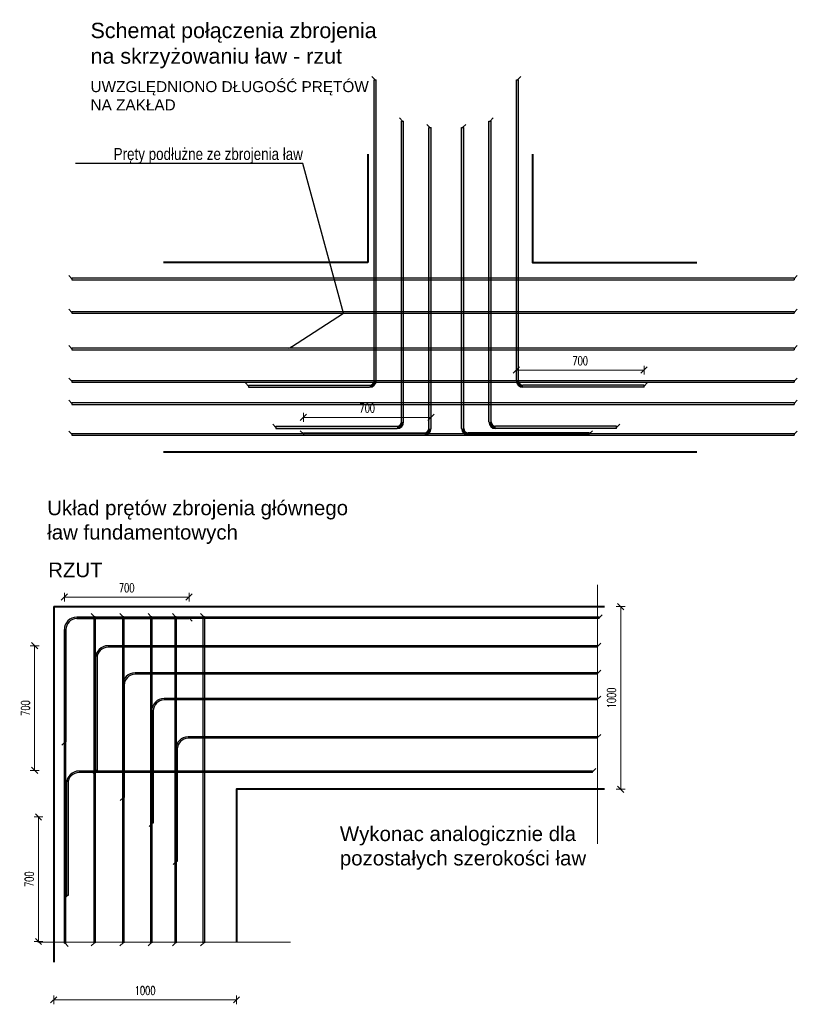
# Model space of a CAD drawing. Extents: x -274995 to 107519, y -337635 to 244261.
# Tile 48 of 49: x 101635 to 105890, y -27326 to -21936. Entities that reach past the tile are written whole.
import ezdxf
from ezdxf import colors
from ezdxf.entities.mleader import LeaderData, LeaderLine
from ezdxf.math import Vec2, Vec3

# ---------------------------------------------------------------- set-up
doc = ezdxf.new("R2010")
doc.units = 0
doc.header["$LTSCALE"] = 10
doc.header["$MEASUREMENT"] = 0
doc.linetypes.add('HIDDEN', pattern=[0.375, 0.25, -0.125])
for name, color, linetype, lineweight in [('P-Opis', 1, 'Continuous', 18), ('P-Przerywana', 13, 'HIDDEN', 9), ('P-Wymiar', 254, 'Continuous', 9), ('RCAD_deskowanie', 3, 'Continuous', 40)]:
    doc.layers.add(name, color=color, linetype=linetype, lineweight=lineweight)
doc.layers.add('RCAD_kształt pręta', color=7, linetype='Continuous')
doc.styles.add('_Fd Opis', font='arial.ttf', dxfattribs={"width": 0.8})
doc.styles.add('ROMANS', font='romans.shx', dxfattribs={"width": 0.7})
doc.styles.add('style1', font='arial.ttf')
doc.dimstyles.new('A25', dxfattribs={"dimscale": 27, "dimtxt": 1.75, "dimasz": 0.05, "dimexe": 0, "dimexo": 0, "dimgap": 1, "dimtad": 1, "dimdec": 4, "dimrnd": 1, "dimdsep": 46, "dimtxsty": 'ROMANS', "dimblk": '[[[[[[[[', "dimcen": 2, "dimdle": 2, "dimse1": 1, "dimse2": 1, "dimclrd": 256, "dimclrt": 1, "dimadec": 0, "dimazin": 0, "dimtfac": 1, "dimtdec": 4, "dimtix": 1, "dimtmove": 2, "dimatfit": 3, "dimldrblk": '[[[[[[[[', "dimfxl": 0, "dimtvp": 0.6, "dimtolj": 1, "dimlwd": -1, "dimarcsym": 0})

# ---------------------------------------------------------------- blocks, each defined once
blk = doc.blocks.new('[[[[[[[[')
at = {"layer": 'P-Wymiar'}
for p, q in [((-12.7, -12.7), (12.7, 12.7)), ((0, 0), (-4.6, 0)), ((0, 18), (0, -18))]:
    blk.add_line(p, q, dxfattribs=at)
blk = doc.blocks.new('*D494')
at = {"layer": 'Defpoints', "color": 0, "transparency": 16777216}
for p in [(101821.1, -27121.7), (102821.1, -27156.1), (102821.1, -27301.3)]:
    blk.add_point(p, dxfattribs=at)
at = {"layer": 'P-Wymiar', "transparency": 16777216}
blk.add_line((101822.4, -27301.3), (102819.7, -27301.3), dxfattribs=at)
at = {"layer": 'P-Wymiar', "transparency": 16777216, "xscale": 1.35, "yscale": 1.35, "zscale": 1.35, "rotation": 180}
blk.add_blockref('[[[[[[[[', (101821.1, -27301.3), dxfattribs=at)
at = {"layer": 'P-Wymiar', "transparency": 16777216, "xscale": 1.35, "yscale": 1.35, "zscale": 1.35}
blk.add_blockref('[[[[[[[[', (102821.1, -27301.3), dxfattribs=at)
at = {"layer": 'P-Wymiar', "color": 1, "transparency": 16777216, "insert": (102321.1, -27250.7), "char_height": 47.25, "attachment_point": 5, "style": 'ROMANS'}
blk.add_mtext('\\A1;1000', dxfattribs=at)
blk = doc.blocks.new('*D495')
at = {"layer": 'Defpoints', "color": 0, "transparency": 16777216}
for p in [(104618.5, -25148.7), (104923.6, -25148.7), (104618.5, -26148.7)]:
    blk.add_point(p, dxfattribs=at)
at = {"layer": 'P-Wymiar', "transparency": 16777216}
blk.add_line((104923.6, -26147.4), (104923.6, -25150.1), dxfattribs=at)
at = {"layer": 'P-Wymiar', "transparency": 16777216, "xscale": 1.35, "yscale": 1.35, "zscale": 1.35}
for p, rotation in [((104923.6, -25148.7), 90), ((104923.6, -26148.7), 270)]:
    blk.add_blockref('[[[[[[[[', p, dxfattribs=dict(at, rotation=rotation))
at = {"layer": 'P-Wymiar', "color": 1, "transparency": 16777216, "insert": (104872.9, -25648.7), "char_height": 47.25, "attachment_point": 5, "rotation": 90, "style": 'ROMANS'}
blk.add_mtext('\\A1;1000', dxfattribs=at)
blk = doc.blocks.new('*D496')
at = {"layer": 'Defpoints', "color": 0, "transparency": 16777216}
for p in [(101716.3, -25362.9), (102117.9, -25362.9), (102049.9, -26045.1)]:
    blk.add_point(p, dxfattribs=at)
at = {"layer": 'P-Wymiar', "transparency": 16777216}
blk.add_line((101716.3, -26043.7), (101716.3, -25364.3), dxfattribs=at)
at = {"layer": 'P-Wymiar', "transparency": 16777216, "xscale": 1.35, "yscale": 1.35, "zscale": 1.35}
for p, rotation in [((101716.3, -25362.9), 90), ((101716.3, -26045.1), 270)]:
    blk.add_blockref('[[[[[[[[', p, dxfattribs=dict(at, rotation=rotation))
at = {"layer": 'P-Wymiar', "color": 1, "transparency": 16777216, "insert": (101665.7, -25704), "char_height": 47.25, "attachment_point": 5, "rotation": 90, "style": 'ROMANS'}
blk.add_mtext('\\A1;700', dxfattribs=at)
blk = doc.blocks.new('*D497')
at = {"layer": 'Defpoints', "color": 0, "transparency": 16777216}
for p in [(102561.2, -25096.9), (102561.2, -25214.7), (101879.1, -25274.7)]:
    blk.add_point(p, dxfattribs=at)
at = {"layer": 'P-Wymiar', "transparency": 16777216}
blk.add_line((101880.4, -25096.9), (102559.9, -25096.9), dxfattribs=at)
at = {"layer": 'P-Wymiar', "transparency": 16777216, "xscale": 1.35, "yscale": 1.35, "zscale": 1.35, "rotation": 180}
blk.add_blockref('[[[[[[[[', (101879.1, -25096.9), dxfattribs=at)
at = {"layer": 'P-Wymiar', "transparency": 16777216, "xscale": 1.35, "yscale": 1.35, "zscale": 1.35}
blk.add_blockref('[[[[[[[[', (102561.2, -25096.9), dxfattribs=at)
at = {"layer": 'P-Wymiar', "color": 1, "transparency": 16777216, "insert": (102220.1, -25046.2), "char_height": 47.25, "attachment_point": 5, "style": 'ROMANS'}
blk.add_mtext('\\A1;700', dxfattribs=at)
blk = doc.blocks.new('*D498')
at = {"layer": 'Defpoints', "color": 0, "transparency": 16777216}
for p in [(101737.6, -26299.7), (101966, -26299.7), (101966, -26981.8)]:
    blk.add_point(p, dxfattribs=at)
at = {"layer": 'P-Wymiar', "transparency": 16777216}
blk.add_line((101737.6, -26980.5), (101737.6, -26301), dxfattribs=at)
at = {"layer": 'P-Wymiar', "transparency": 16777216, "xscale": 1.35, "yscale": 1.35, "zscale": 1.35}
for p, rotation in [((101737.6, -26299.7), 90), ((101737.6, -26981.8), 270)]:
    blk.add_blockref('[[[[[[[[', p, dxfattribs=dict(at, rotation=rotation))
at = {"layer": 'P-Wymiar', "color": 1, "transparency": 16777216, "insert": (101687, -26640.8), "char_height": 47.25, "attachment_point": 5, "rotation": 90, "style": 'ROMANS'}
blk.add_mtext('\\A1;700', dxfattribs=at)
blk = doc.blocks.new('*D499')
at = {"layer": 'Defpoints', "color": 0, "transparency": 16777216}
for p in [(104352.8, -23807.7), (105051.3, -23854.4), (105051.3, -23947.9)]:
    blk.add_point(p, dxfattribs=at)
at = {"layer": 'P-Wymiar', "transparency": 16777216}
blk.add_line((104354.1, -23854.4), (105050, -23854.4), dxfattribs=at)
at = {"layer": 'P-Wymiar', "transparency": 16777216, "xscale": 1.35, "yscale": 1.35, "zscale": 1.35, "rotation": 180}
blk.add_blockref('[[[[[[[[', (104352.8, -23854.4), dxfattribs=at)
at = {"layer": 'P-Wymiar', "transparency": 16777216, "xscale": 1.35, "yscale": 1.35, "zscale": 1.35}
blk.add_blockref('[[[[[[[[', (105051.3, -23854.4), dxfattribs=at)
at = {"layer": 'P-Wymiar', "color": 1, "transparency": 16777216, "insert": (104702, -23803.7), "char_height": 47.25, "attachment_point": 5, "style": 'ROMANS'}
blk.add_mtext('\\A1;700', dxfattribs=at)
blk = doc.blocks.new('*D500')
at = {"layer": 'Defpoints', "color": 0, "transparency": 16777216}
for p in [(103886, -24113.3), (103886, -24119.2), (103187.4, -24178.1)]:
    blk.add_point(p, dxfattribs=at)
at = {"layer": 'P-Wymiar', "transparency": 16777216}
blk.add_line((103188.7, -24113.3), (103884.6, -24113.3), dxfattribs=at)
at = {"layer": 'P-Wymiar', "transparency": 16777216, "xscale": 1.35, "yscale": 1.35, "zscale": 1.35, "rotation": 180}
blk.add_blockref('[[[[[[[[', (103187.4, -24113.3), dxfattribs=at)
at = {"layer": 'P-Wymiar', "transparency": 16777216, "xscale": 1.35, "yscale": 1.35, "zscale": 1.35}
blk.add_blockref('[[[[[[[[', (103886, -24113.3), dxfattribs=at)
at = {"layer": 'P-Wymiar', "color": 1, "transparency": 16777216, "insert": (103536.7, -24062.7), "char_height": 47.25, "attachment_point": 5, "style": 'ROMANS'}
blk.add_mtext('\\A1;700', dxfattribs=at)

msp = doc.modelspace()

# ---------------------------------------------------------------- hatches: boundary and pattern name
at = {"layer": 'RCAD_kształt pręta'}
for points in [[(103585.71434, -23911.87196), (103573.71434, -23911.87196), (103573.71434, -22265.01765), (103585.71434, -22265.01765)], [(104364.75097, -23911.87196), (104352.75097, -23911.87196), (104352.75097, -22265.01765), (104364.75097, -22265.01765)], [(103735.81898, -24138.02131), (103723.81898, -24138.02131), (103723.81898, -22491.167), (103735.81898, -22491.167)], [(103885.95749, -24173.9048), (103873.95749, -24173.9048), (103873.95749, -22527.05049), (103885.95749, -22527.05049)], [(104064.50782, -24173.9048), (104052.50782, -24173.9048), (104052.50782, -22527.05049), (104064.50782, -22527.05049)], [(104214.64632, -24138.02131), (104202.64632, -24138.02131), (104202.64632, -22491.167), (104214.64632, -22491.167)], [(102887.1532, -23947.87196), (102887.1532, -23935.87196), (103549.71434, -23935.87196), (103549.71434, -23947.87196)], [(105051.31211, -23935.87196), (105051.31211, -23947.87196), (104388.75097, -23947.87196), (104388.75097, -23935.87196)], [(103037.25784, -24174.02131), (103037.25784, -24162.02131), (103699.81898, -24162.02131), (103699.81898, -24174.02131)], [(103187.39635, -24209.9048), (103187.39635, -24197.9048), (103849.95749, -24197.9048), (103849.95749, -24209.9048)], [(104751.06896, -24197.9048), (104751.06896, -24209.9048), (104088.50782, -24209.9048), (104088.50782, -24197.9048)], [(104901.20746, -24162.02131), (104901.20746, -24174.02131), (104238.64632, -24174.02131), (104238.64632, -24162.02131)]]:
    msp.add_hatch(color=4, dxfattribs=at).paths.add_polyline_path(points, flags=0)
h = msp.add_hatch(color=4, dxfattribs=at)
edge = h.paths.add_edge_path(flags=0)
edge.add_line((103549.71434, -23947.87196), (103549.71434, -23935.87196))
edge.add_arc((103549.71434, -23911.87196), 24, -90, 0)
edge.add_line((103573.71434, -23911.87196), (103585.71434, -23911.87196))
edge.add_arc((103549.71434, -23911.87196), 36, 270, 360, ccw=False)
h = msp.add_hatch(color=4, dxfattribs=at)
edge = h.paths.add_edge_path(flags=0)
edge.add_line((104352.75097, -23911.87196), (104364.75097, -23911.87196))
edge.add_arc((104388.75097, -23911.87196), 24, 180, 270)
edge.add_line((104388.75097, -23935.87196), (104388.75097, -23947.87196))
edge.add_arc((104388.75097, -23911.87196), 36, 540, 630, ccw=False)
h = msp.add_hatch(color=4, dxfattribs=at)
edge = h.paths.add_edge_path(flags=0)
edge.add_line((103699.81898, -24174.02131), (103699.81898, -24162.02131))
edge.add_arc((103699.81898, -24138.02131), 24, -90, 0)
edge.add_line((103723.81898, -24138.02131), (103735.81898, -24138.02131))
edge.add_arc((103699.81898, -24138.02131), 36, 270, 360, ccw=False)
h = msp.add_hatch(color=4, dxfattribs=at)
edge = h.paths.add_edge_path(flags=0)
edge.add_line((104202.64632, -24138.02131), (104214.64632, -24138.02131))
edge.add_arc((104238.64632, -24138.02131), 24, 180, 270)
edge.add_line((104238.64632, -24162.02131), (104238.64632, -24174.02131))
edge.add_arc((104238.64632, -24138.02131), 36, 540, 630, ccw=False)
h = msp.add_hatch(color=4, dxfattribs=at)
edge = h.paths.add_edge_path(flags=0)
edge.add_line((103849.95749, -24209.9048), (103849.95749, -24197.9048))
edge.add_arc((103849.95749, -24173.9048), 24, -90, 0)
edge.add_line((103873.95749, -24173.9048), (103885.95749, -24173.9048))
edge.add_arc((103849.95749, -24173.9048), 36, 270, 360, ccw=False)
h = msp.add_hatch(color=4, dxfattribs=at)
edge = h.paths.add_edge_path(flags=0)
edge.add_line((104052.50782, -24173.9048), (104064.50782, -24173.9048))
edge.add_arc((104088.50782, -24173.9048), 24, 180, 270)
edge.add_line((104088.50782, -24197.9048), (104088.50782, -24209.9048))
edge.add_arc((104088.50782, -24173.9048), 36, 540, 630, ccw=False)

# ---------------------------------------------------------------- linework, layer by layer
at = {"layer": 'P-Przerywana'}
for points in [[(104797.14753, -25028.69994), (104797.14753, -26446.96752)], [(103117.1887, -26986.20573), (101733.82983, -26986.20573)]]:
    msp.add_lwpolyline(points, dxfattribs=at)
at = {"layer": 'RCAD_deskowanie'}
for points in [[(103540.50556, -22672.16334), (103540.50556, -23265.01765)], [(104440.50556, -22672.16334), (104440.50556, -23265.01765), (105340.50556, -23265.01765)], [(103540.50556, -23265.01765), (102421.99894, -23265.01765)], [(102421.99894, -24301.15045), (105340.50556, -24301.15045)], [(101821.05703, -25148.71859), (101821.05703, -27095.05665)], [(101821.05703, -25148.71859), (104834.7079, -25148.71859)], [(104834.7079, -26148.71859), (102821.05703, -26148.71859), (102821.05703, -26986.20573)]]:
    msp.add_lwpolyline(points, dxfattribs=at)
at = {"layer": 'RCAD_kształt pręta', "color": 2, "lineweight": 5}
for p, q in [((103579.71434, -22265.01765), (103562.21434, -22247.51765)), ((104358.75097, -22265.01765), (104376.25097, -22247.51765)), ((103729.81898, -22491.167), (103712.31898, -22473.667)), ((104208.64632, -22491.167), (104226.14632, -22473.667)), ((103879.95749, -22527.05049), (103862.45749, -22509.55049)), ((104058.50782, -22527.05049), (104076.00782, -22509.55049)), ((101920.57715, -23354.39927), (101903.07715, -23336.89927)), ((105872.58727, -23354.39927), (105890.08727, -23336.89927)), ((101920.57715, -23538.20545), (101903.07715, -23520.70545)), ((105872.58727, -23538.20545), (105890.08727, -23520.70545)), ((101920.57715, -23737.95614), (101903.07715, -23720.45614)), ((105872.58727, -23737.95614), (105890.08727, -23720.45614)), ((101920.57715, -23915.43717), (101903.07715, -23897.93717)), ((102887.1532, -23941.87196), (102869.6532, -23924.37196)), ((105051.31211, -23941.87196), (105068.81211, -23924.37196)), ((105872.58727, -23915.43717), (105890.08727, -23897.93717)), ((101920.57715, -24037.0767), (101903.07715, -24019.5767)), ((105872.58727, -24037.0767), (105890.08727, -24019.5767)), ((101920.57715, -24205.51647), (101903.07715, -24188.01647)), ((103037.25784, -24168.02131), (103019.75784, -24150.52131)), ((103187.39635, -24203.9048), (103169.89635, -24186.4048)), ((104751.06896, -24203.9048), (104768.56896, -24186.4048)), ((104901.20746, -24168.02131), (104918.70746, -24150.52131)), ((105872.58727, -24205.51647), (105890.08727, -24188.01647)), ((102043.54837, -25203.84105), (102026.04837, -25186.34105)), ((102200.65808, -25203.84105), (102183.15808, -25186.34105)), ((102354.38748, -25203.84105), (102336.88748, -25186.34105)), ((102487.72658, -25203.84105), (102470.22658, -25186.34105)), ((102561.22726, -25210.71859), (102578.72726, -25228.21859)), ((102641.45598, -25203.84105), (102623.95598, -25186.34105)), ((104805.57481, -25210.71859), (104823.07481, -25193.21859)), ((104797.14753, -25366.91026), (104814.64753, -25349.41026)), ((104797.14753, -25515.05096), (104814.64753, -25497.55096)), ((104797.14753, -25655.96527), (104814.64753, -25638.46527)), ((104797.14753, -25865.52965), (104814.64753, -25848.02965)), ((101883.05703, -25888.88882), (101865.55703, -25906.38882)), ((102053.94338, -26045.08049), (102036.44338, -26062.58049)), ((104769.39742, -26052.76855), (104786.89742, -26035.26855)), ((102202.15871, -26193.22119), (102184.65871, -26210.72119)), ((102361.21935, -26334.1355), (102343.71935, -26351.6355)), ((102492.59399, -26543.69988), (102475.09399, -26561.19988)), ((101895.44998, -26730.93878), (101877.94998, -26748.43878)), ((101883.05703, -26991.17477), (101900.55703, -27008.67477)), ((102043.54837, -26988.77849), (102026.04837, -27006.27849)), ((102200.65808, -26988.77849), (102183.15808, -27006.27849)), ((102354.38748, -26988.77849), (102336.88748, -27006.27849)), ((102487.72658, -26988.77849), (102470.22658, -27006.27849)), ((102641.45598, -26988.77849), (102623.95598, -27006.27849))]:
    msp.add_line(p, q, dxfattribs=at)
at = {"layer": 'RCAD_kształt pręta', "color": 4}
for p, q in [((103573.71434, -23911.87196), (103573.71434, -22265.01765)), ((103573.71434, -22265.01765), (103585.71434, -22265.01765)), ((103585.71434, -23911.87196), (103585.71434, -22265.01765)), ((104352.75097, -23911.87196), (104352.75097, -22265.01765)), ((104352.75097, -22265.01765), (104364.75097, -22265.01765)), ((104364.75097, -23911.87196), (104364.75097, -22265.01765)), ((103723.81898, -24138.02131), (103723.81898, -22491.167)), ((103723.81898, -22491.167), (103735.81898, -22491.167)), ((103735.81898, -24138.02131), (103735.81898, -22491.167)), ((103873.95749, -24173.9048), (103873.95749, -22527.05049)), ((103873.95749, -22527.05049), (103885.95749, -22527.05049)), ((103885.95749, -24173.9048), (103885.95749, -22527.05049)), ((104052.50782, -24173.9048), (104052.50782, -22527.05049)), ((104052.50782, -22527.05049), (104064.50782, -22527.05049)), ((104064.50782, -24173.9048), (104064.50782, -22527.05049)), ((104202.64632, -24138.02131), (104202.64632, -22491.167)), ((104202.64632, -22491.167), (104214.64632, -22491.167)), ((104214.64632, -24138.02131), (104214.64632, -22491.167)), ((101920.57715, -23349.39927), (105872.58727, -23349.39927)), ((101920.57715, -23349.39927), (101920.57715, -23359.39927)), ((101920.57715, -23359.39927), (105872.58727, -23359.39927)), ((105872.58727, -23349.39927), (105872.58727, -23359.39927)), ((101920.57715, -23533.20545), (105872.58727, -23533.20545)), ((101920.57715, -23533.20545), (101920.57715, -23543.20545)), ((101920.57715, -23543.20545), (105872.58727, -23543.20545)), ((105872.58727, -23533.20545), (105872.58727, -23543.20545)), ((101920.57715, -23732.95614), (105872.58727, -23732.95614)), ((101920.57715, -23732.95614), (101920.57715, -23742.95614)), ((101920.57715, -23742.95614), (105872.58727, -23742.95614)), ((105872.58727, -23732.95614), (105872.58727, -23742.95614)), ((101920.57715, -23910.43717), (105872.58727, -23910.43717)), ((101920.57715, -23910.43717), (101920.57715, -23920.43717)), ((101920.57715, -23920.43717), (105872.58727, -23920.43717)), ((105872.58727, -23910.43717), (105872.58727, -23920.43717)), ((102887.1532, -23935.87196), (103549.71434, -23935.87196)), ((102887.1532, -23935.87196), (102887.1532, -23947.87196)), ((102887.1532, -23947.87196), (103549.71434, -23947.87196)), ((105051.31211, -23935.87196), (104388.75097, -23935.87196)), ((105051.31211, -23947.87196), (104388.75097, -23947.87196)), ((105051.31211, -23947.87196), (105051.31211, -23935.87196)), ((101920.57715, -24032.0767), (105872.58727, -24032.0767)), ((101920.57715, -24032.0767), (101920.57715, -24042.0767)), ((105872.58727, -24032.0767), (105872.58727, -24042.0767)), ((101920.57715, -24042.0767), (105872.58727, -24042.0767)), ((103037.25784, -24162.02131), (103699.81898, -24162.02131)), ((103037.25784, -24162.02131), (103037.25784, -24174.02131)), ((103037.25784, -24174.02131), (103699.81898, -24174.02131)), ((103187.39635, -24197.9048), (103849.95749, -24197.9048)), ((103187.39635, -24197.9048), (103187.39635, -24209.9048)), ((104751.06896, -24197.9048), (104088.50782, -24197.9048)), ((104901.20746, -24162.02131), (104238.64632, -24162.02131)), ((104901.20746, -24174.02131), (104238.64632, -24174.02131)), ((104751.06896, -24209.9048), (104751.06896, -24197.9048)), ((104901.20746, -24174.02131), (104901.20746, -24162.02131)), ((101920.57715, -24200.51647), (105872.58727, -24200.51647)), ((101920.57715, -24200.51647), (101920.57715, -24210.51647)), ((101920.57715, -24210.51647), (105872.58727, -24210.51647)), ((103187.39635, -24209.9048), (103849.95749, -24209.9048)), ((104751.06896, -24209.9048), (104088.50782, -24209.9048)), ((105872.58727, -24200.51647), (105872.58727, -24210.51647)), ((104805.57481, -25206.71859), (101947.05703, -25206.71859)), ((101947.05703, -25206.71859), (102561.22726, -25206.71859)), ((104805.57481, -25214.71859), (101947.05703, -25214.71859)), ((101947.05703, -25214.71859), (102561.22726, -25214.71859)), ((102039.54837, -25203.84105), (102039.54837, -26988.77849)), ((102047.54837, -25203.84105), (102039.54837, -25203.84105)), ((102047.54837, -25203.84105), (102047.54837, -26988.77849)), ((102196.65808, -25203.84105), (102196.65808, -26988.77849)), ((102204.65808, -25203.84105), (102196.65808, -25203.84105)), ((102204.65808, -25203.84105), (102204.65808, -26988.77849)), ((102350.38748, -25203.84105), (102350.38748, -26988.77849)), ((102358.38748, -25203.84105), (102350.38748, -25203.84105)), ((102358.38748, -25203.84105), (102358.38748, -26988.77849)), ((102483.72658, -25203.84105), (102483.72658, -26988.77849)), ((102491.72658, -25203.84105), (102483.72658, -25203.84105)), ((102491.72658, -25203.84105), (102491.72658, -26988.77849)), ((102561.22726, -25206.71859), (102561.22726, -25214.71859)), ((102637.45598, -25203.84105), (102637.45598, -26988.77849)), ((102645.45598, -25203.84105), (102637.45598, -25203.84105)), ((102645.45598, -25203.84105), (102645.45598, -26988.77849)), ((104805.57481, -25214.71859), (104805.57481, -25206.71859)), ((101879.05703, -25274.71859), (101879.05703, -25888.88882)), ((101879.05703, -26991.17477), (101879.05703, -25274.71859)), ((101887.05703, -25274.71859), (101887.05703, -25888.88882)), ((101887.05703, -26991.17477), (101887.05703, -25274.71859)), ((104797.14753, -25362.91026), (102117.94338, -25362.91026)), ((104797.14753, -25370.91026), (102117.94338, -25370.91026)), ((104797.14753, -25370.91026), (104797.14753, -25362.91026)), ((102049.94338, -25430.91026), (102049.94338, -26045.08049)), ((102057.94338, -25430.91026), (102057.94338, -26045.08049)), ((104797.14753, -25511.05096), (102266.15871, -25511.05096)), ((104797.14753, -25519.05096), (102266.15871, -25519.05096)), ((104797.14753, -25519.05096), (104797.14753, -25511.05096)), ((102198.15871, -25579.05096), (102198.15871, -26193.22119)), ((102206.15871, -25579.05096), (102206.15871, -26193.22119)), ((104797.14753, -25651.96527), (102425.21935, -25651.96527)), ((104797.14753, -25659.96527), (104797.14753, -25651.96527)), ((104797.14753, -25659.96527), (102425.21935, -25659.96527)), ((102357.21935, -25719.96527), (102357.21935, -26334.1355)), ((102365.21935, -25719.96527), (102365.21935, -26334.1355)), ((104797.14753, -25861.52965), (102556.59399, -25861.52965)), ((104797.14753, -25869.52965), (104797.14753, -25861.52965)), ((101887.05703, -25888.88882), (101879.05703, -25888.88882)), ((104797.14753, -25869.52965), (102556.59399, -25869.52965)), ((102488.59399, -25929.52965), (102488.59399, -26543.69988)), ((102496.59399, -25929.52965), (102496.59399, -26543.69988)), ((104769.39742, -26048.76855), (101959.44998, -26048.76855)), ((104769.39742, -26056.76855), (101959.44998, -26056.76855)), ((102057.94338, -26045.08049), (102049.94338, -26045.08049)), ((104769.39742, -26056.76855), (104769.39742, -26048.76855)), ((101891.44998, -26116.76855), (101891.44998, -26730.93878)), ((101899.44998, -26116.76855), (101899.44998, -26730.93878)), ((102206.15871, -26193.22119), (102198.15871, -26193.22119)), ((102365.21935, -26334.1355), (102357.21935, -26334.1355)), ((102496.59399, -26543.69988), (102488.59399, -26543.69988)), ((101899.44998, -26730.93878), (101891.44998, -26730.93878)), ((101879.05703, -26991.17477), (101887.05703, -26991.17477)), ((102047.54837, -26988.77849), (102039.54837, -26988.77849)), ((102204.65808, -26988.77849), (102196.65808, -26988.77849)), ((102358.38748, -26988.77849), (102350.38748, -26988.77849)), ((102491.72658, -26988.77849), (102483.72658, -26988.77849)), ((102645.45598, -26988.77849), (102637.45598, -26988.77849))]:
    msp.add_line(p, q, dxfattribs=at)
for centre, radius, start, end in [((103549.71434, -23911.87196), 24, 270, 360), ((103549.71434, -23911.87196), 36, 270, 360), ((104388.75097, -23911.87196), 36, 180, 270), ((104388.75097, -23911.87196), 24, 180, 270), ((103699.81898, -24138.02131), 24, 270, 360), ((103699.81898, -24138.02131), 36, 270, 360), ((104238.64632, -24138.02131), 36, 180, 270), ((104238.64632, -24138.02131), 24, 180, 270), ((103849.95749, -24173.9048), 24, 270, 360), ((103849.95749, -24173.9048), 36, 270, 360), ((104088.50782, -24173.9048), 36, 180, 270), ((104088.50782, -24173.9048), 24, 180, 270), ((101947.05703, -25274.71859), 68, 90, 179.99999997), ((101947.05703, -25274.71859), 68, 90.00000003, 180), ((101947.05703, -25274.71859), 60, 90, 179.99999997), ((101947.05703, -25274.71859), 60, 90.00000003, 180), ((102117.94338, -25430.91026), 68, 90, 179.99999997), ((102117.94338, -25430.91026), 60, 90, 179.99999997), ((102266.15871, -25579.05096), 68, 90, 179.99999997), ((102266.15871, -25579.05096), 60, 90, 179.99999997), ((102425.21935, -25719.96527), 68, 90, 179.99999997), ((102425.21935, -25719.96527), 60, 90, 179.99999997), ((102556.59399, -25929.52965), 68, 90, 179.99999997), ((102556.59399, -25929.52965), 60, 90, 179.99999997), ((101959.44998, -26116.76855), 68, 90, 179.99999997), ((101959.44998, -26116.76855), 60, 90, 179.99999997)]:
    msp.add_arc(centre, radius, start, end, dxfattribs=at)

# ---------------------------------------------------------------- texts
at = {"layer": 'P-Wymiar', "attachment_point": 1, "style": 'style1'}
for s, width, insert, char_height in [('{\\fArial|b0|i0|c238|p34;Schemat połączenia zbrojenia na skrzyżowaniu ław - rzut}', 1661.2463162, (102022.39428, -21953.09131), 84), ('\\pt1620;UWZGLĘDNIONO DŁUGOŚĆ PRĘTÓW NA ZAKŁAD ', 1569.042275, (102022.39428, -22272.71708), 60)]:
    msp.add_mtext_dynamic_manual_height_columns(s, width=width, gutter_width=12.5, heights=[0], dxfattribs=dict(at, insert=insert, char_height=char_height))
at = {"layer": 'RCAD_deskowanie', "char_height": 80, "attachment_point": 1, "style": 'style1'}
for s, insert in [('{\\fArial|b0|i0|c238|p34;Układ prętów zbrojenia głównego ław fundamentowych}', (101785.33857, -24568.27414)), ('{\\fArial|b0|i0|c238|p34;RZUT}', (101790.50089, -24907.67668)), ('{\\fArial|b0|i0|c238|p34;Wykonac analogicznie dla pozostałych szerokości ław}', (103386.81632, -26352.07419))]:
    msp.add_mtext_dynamic_manual_height_columns(s, width=1831.6621496, gutter_width=12.5, heights=[0], dxfattribs=dict(at, insert=insert))

# ---------------------------------------------------------------- dimensions: what is measured, and where the dimension line sits
at = {"layer": 'P-Wymiar'}
for base, p1, p2, picture, middle in [((105051.31211, -23854.36647), (104352.75097, -23807.74034), (105051.31211, -23947.87196), '*D499', (104702.03154, -23803.74147)), ((103885.95749, -24113.34667), (103187.39635, -24178.08302), (103885.95749, -24119.21466), '*D500', (103536.67692, -24062.72167)), ((102561.22726, -25096.86198), (101879.05703, -25274.71859), (102561.22726, -25214.71859), '*D497', (102220.14214, -25046.23698))]:
    dim = msp.add_linear_dim(base=base, p1=p1, p2=p2, text='700', dimstyle='A25', override={"dimfxl": 0.18, "dimfxlon": 1}, dxfattribs=at)
    dim.commit()
    dim.dimension.update_dxf_attribs({"geometry": picture, "text_midpoint": middle})
dim = msp.add_linear_dim(base=(104923.55222, -25148.71859), p1=(104618.51586, -26148.71859), p2=(104618.51586, -25148.71859), angle=90, dimstyle='A25', override={"dimfxl": 0.18, "dimfxlon": 1}, dxfattribs=at)
dim.commit()
dim.dimension.update_dxf_attribs({"geometry": '*D495', "text_midpoint": (104872.92722, -25648.71859)})
for base, p1, p2, picture, middle in [((101716.29288, -25362.91026), (102049.94338, -26045.08049), (102117.94338, -25362.91026), '*D496', (101665.66788, -25703.99537)), ((101737.60589, -26299.67025), (101965.95814, -26981.84049), (101965.95814, -26299.67025), '*D498', (101686.98089, -26640.75537))]:
    dim = msp.add_linear_dim(base=base, p1=p1, p2=p2, angle=90, text='700', dimstyle='A25', override={"dimfxl": 0.18, "dimfxlon": 1}, dxfattribs=at)
    dim.commit()
    dim.dimension.update_dxf_attribs({"geometry": picture, "text_midpoint": middle})
dim = msp.add_linear_dim(base=(102821.05703, -27301.32347), p1=(101821.05703, -27121.67863), p2=(102821.05703, -27156.13557), dimstyle='A25', override={"dimfxl": 0.18, "dimfxlon": 1}, dxfattribs=at)
dim.commit()
dim.dimension.update_dxf_attribs({"geometry": '*D494', "text_midpoint": (102321.05703, -27250.69847)})

# ---------------------------------------------------------------- leaders
at = {"layer": 'P-Opis'}
ml = msp.add_multileader_mtext('Standard', dxfattribs=at)
ml.set_content('Pręty podłużne ze zbrojenia ław', color=256, style='_Fd Opis')
ml.set_leader_properties()
ml.build(insert=Vec2(0, 0))
ml.multileader.update_dxf_attribs({"has_dogleg": 0, "text_left_attachment_type": 6, "text_right_attachment_type": 6, "arrow_head_size": 25})
ctx = ml.context
ctx.base_point, ctx.char_height, ctx.arrow_head_size, ctx.landing_gap_size, ctx.plane_origin = Vec3(102154.48949, -22723.35171), 65.625, 25, 0.5, Vec3(103337.67062, -22298.77622)
ctx.left_attachment, ctx.right_attachment, ctx.text_align_type = 6, 6, 2
notes = []
notes.append((ctx, [(0, (1, 1, 0), (103497.55982, -22723.35171), (-1, 0), 312.76951, [(0, [(103101.85708, -23739.71018), (103407.03666, -23543.20545)], 0, [])])]))
ctx.mtext.insert, ctx.mtext.alignment, ctx.mtext.line_spacing_factor, ctx.mtext.line_spacing_style = Vec3(103184.29031, -22638.43314), 3, 0.914286, 2
for ctx, leaders in notes:
    for number, flags, end, landing, length, lines in leaders:
        leader = LeaderData()
        leader.index, (leader.has_last_leader_line, leader.has_dogleg_vector, leader.attachment_direction) = number, flags
        leader.last_leader_point, leader.dogleg_vector, leader.dogleg_length = Vec3(end), Vec3(landing), length
        for number, points, colour, breaks in lines:
            line = LeaderLine()
            line.index, line.vertices, line.color, line.breaks = number, Vec3.list(points), colors.encode_raw_color(colour), breaks
            leader.lines.append(line)
        ctx.leaders.append(leader)

doc.saveas('drawing.dxf')
